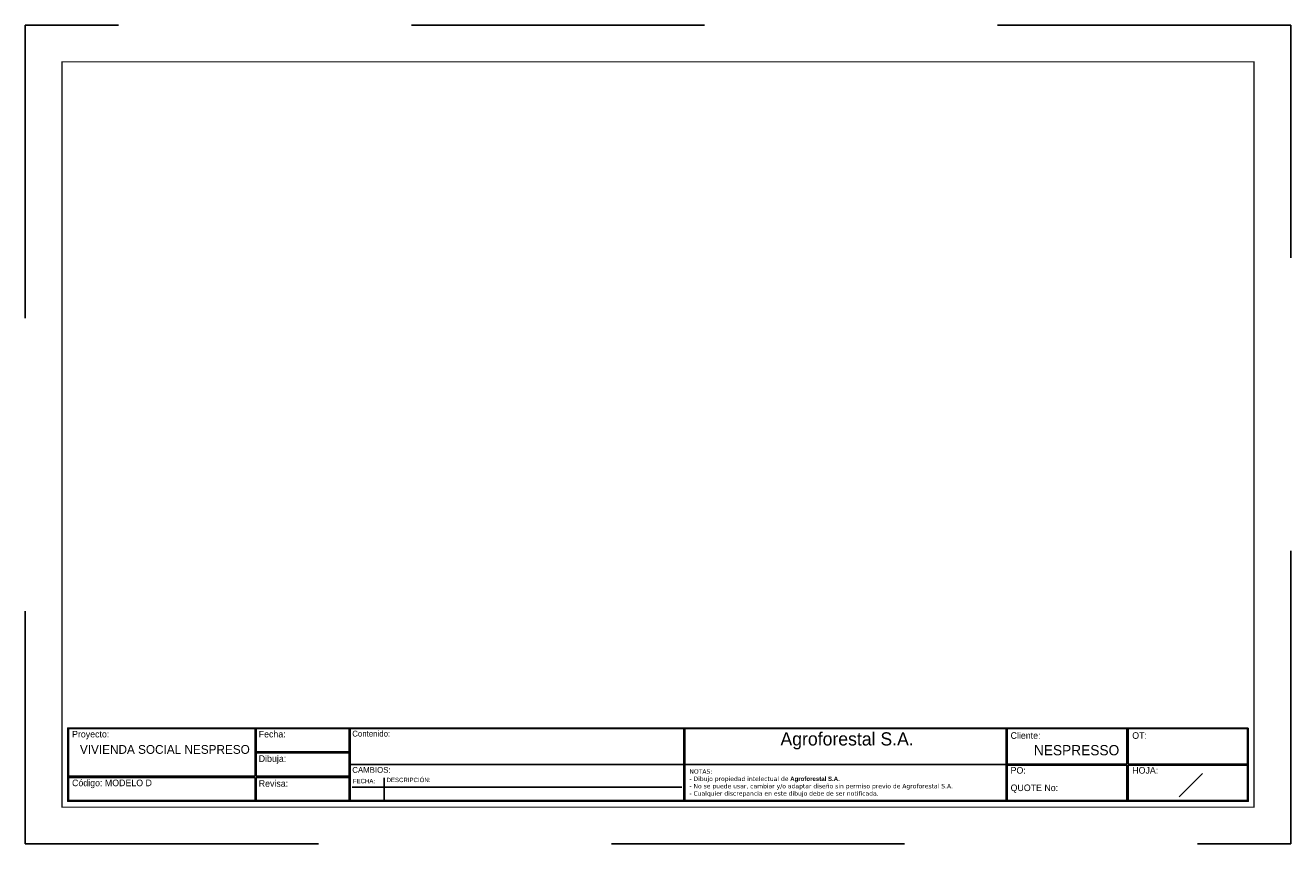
# Model space of a CAD drawing. Header units: metres. Extents: x 0 to 0.432, y 0 to 0.279.
import ezdxf

# ---------------------------------------------------------------- set-up
doc = ezdxf.new("R2010")
doc.units = ezdxf.units.M
doc.linetypes.add('CENTER', pattern=[2, 1.25, -0.25, 0.25, -0.25])
doc.layers.add('Cajetin', color=7, linetype='Continuous')
doc.layers.add('TEXTO', color=2, linetype='Continuous')
doc.styles.add('RÓTULO4', font='romans.shx', dxfattribs={"height": 0.08})
doc.styles.get("Standard").update_dxf_attribs({"font": 'arial.ttf'})

msp = doc.modelspace()

# ---------------------------------------------------------------- linework, layer by layer
at = {"layer": 'Cajetin', "color": 1}
for p, q in [((0.1105, 0.027), (0.2247, 0.027)), ((0.12247, 0.0147), (0.12247, 0.02249)), ((0.22401, 0.01929), (0.11159, 0.01929))]:
    msp.add_line(p, q, dxfattribs=at)
at = {"layer": 'Cajetin', "color": 4}
msp.add_line((0.4017, 0.024), (0.3937, 0.016), dxfattribs=at)
at = {"layer": 'Cajetin', "const_width": 0.0004}
msp.add_lwpolyline([(0.4193, 0.2669), (0.4193, 0.0125), (0.0125, 0.0125), (0.0125, 0.2669), (0.4193, 0.2669), (0.4193, 0.2669)], dxfattribs=at)
at = {"layer": 'Cajetin', "color": 1}
for points in [[(0.4173, 0.0395), (0.0145, 0.0395), (0.0145, 0.0145), (0.4173, 0.0145)], [(0.07843, 0.02303), (0.0147, 0.02303), (0.0147, 0.0393), (0.07843, 0.0393)], [(0.07883, 0.03137), (0.1105, 0.03137), (0.1105, 0.0393), (0.07883, 0.0393)], [(0.1109, 0.0393), (0.2247, 0.0393), (0.2247, 0.0147), (0.1109, 0.0147)], [(0.2251, 0.0393), (0.3347, 0.0393), (0.3347, 0.0147), (0.2251, 0.0147)], [(0.3759, 0.0272), (0.3351, 0.0272), (0.3351, 0.0393), (0.3759, 0.0393)], [(0.3763, 0.0272), (0.4171, 0.0272), (0.4171, 0.0393), (0.3763, 0.0393)], [(0.07883, 0.02303), (0.1105, 0.02303), (0.1105, 0.03097), (0.07883, 0.03097)], [(0.3759, 0.0147), (0.3351, 0.0147), (0.3351, 0.0268), (0.3759, 0.0268)], [(0.3763, 0.0147), (0.4171, 0.0147), (0.4171, 0.0268), (0.3763, 0.0268)], [(0.07843, 0.02263), (0.0147, 0.02263), (0.0147, 0.0147), (0.07843, 0.0147)], [(0.07883, 0.02263), (0.1105, 0.02263), (0.1105, 0.0147), (0.07883, 0.0147)]]:
    msp.add_lwpolyline(points, close=True, dxfattribs=at)
msp.add_lwpolyline([(0.2251, 0.027), (0.3347, 0.027)], dxfattribs=at)
at = {"layer": 'Defpoints', "color": 8, "linetype": 'CENTER', "ltscale": 0.01}
msp.add_lwpolyline([(0, 0), (0.4318, 0), (0.4318, 0.2794), (0, 0.2794), (0, 0)], dxfattribs=at)

# ---------------------------------------------------------------- texts
at = {"layer": 'Cajetin', "char_height": 0.0015, "attachment_point": 1, "style": 'RÓTULO4'}
for s, insert in [('{\\fCentury Gothic|b0|i0|c0|p34;\\C1;FECHA:}', (0.11176, 0.02214)), ('{\\fCentury Gothic|b0|i0|c0|p34;\\C1;DESCRIPCIÓN:}', (0.12328, 0.02252))]:
    msp.add_mtext_dynamic_manual_height_columns(s, width=0.0506082, gutter_width=0.4, heights=[0], dxfattribs=dict(at, insert=insert))
at = {"layer": 'TEXTO', "attachment_point": 1}
for s, insert, char_height, width in [('{\\fCentury Gothic|b0|i0|c0|p34;\\H0.88235x;Proyecto:}', (0.01595, 0.03853), 0.00255, 0.0667382), ('{\\fCentury Gothic|b0|i0|c0|p34;\\H0.88235x;Fecha:}', (0.07965, 0.03853), 0.00255, 0.0667382), ('{\\fCentury Gothic|b0|i0|c0|p34;Contenido:}', (0.11158, 0.03858), 0.002, 0.0667382), ('{\\fCentury Gothic|b0|i0|c0|p34;\\H0.88235x;Cliente:}', (0.33622, 0.03806), 0.00255, 0.0667382), ('{\\fCentury Gothic|b0|i0|c0|p34;\\H0.88235x;OT:}', (0.37773, 0.03806), 0.00255, 0.0667382), ('{\\fCentury Gothic|b0|i0|c0|p34;\\H1.1765x;VIVIENDA SOCIAL NESPRESO}', (0.01864, 0.03368), 0.00255, 0.0579914), ('{\\fCentury Gothic|b0|i0|c0|p34;\\H0.88235x;Dibuja:}', (0.07965, 0.03018), 0.00255, 0.0667382), ('{\\fCentury Gothic|b0|i0|c0|p34;NESPRESSO}', (0.34417, 0.03368), 0.0035, 0.0137166), ('{\\fCentury Gothic|b0|i0|c0|p34;CAMBIOS:}', (0.11158, 0.0262), 0.002, 0.0667382), ('{\\fCentury Gothic|b0|i0|c0|p34;\\H0.88235x;PO:}', (0.33622, 0.02617), 0.00255, 0.0667382), ('{\\fCentury Gothic|b0|i0|c0|p34;\\H0.88235x;HOJA:}', (0.37773, 0.02617), 0.00255, 0.0667382), ('{\\fCentury Gothic|b0|i0|c0|p34;\\H0.88235x;Código: MODELO D}', (0.01595, 0.02188), 0.00255, 0.0667382), ('{\\fCentury Gothic|b0|i0|c0|p34;\\H0.88235x;Revisa:}', (0.07965, 0.02169), 0.00255, 0.0667382), ('{\\fVerdana|b0|i0|c0|p34;NOTAS:\\P- Dibujo propiedad intelectual de\\fDauphin|b0|i0|c0|p18; \\fDauphin|b1|i0|c0|p18;Agroforestal S.A.\\fDauphin|b0|i0|c0|p18;\\P\\pt0.0765;\\fVerdana|b0|i0|c0|p34;- No se puede usar, cambiar y/o adaptar diseño sin permiso previo de Agroforestal S.A.\\P\\ptz;- Cualquier discrepancia en este dibujo debe de ser notificada.}', (0.22662, 0.02541), 0.0015, 0.1064011), ('{\\fCentury Gothic|b0|i0|c0|p34;\\H0.88235x;QUOTE No:}', (0.33622, 0.02021), 0.00255, 0.0667382)]:
    msp.add_mtext(s, dxfattribs=dict(at, insert=insert, char_height=char_height, width=width))
at = {"layer": 'TEXTO', "insert": (0.22534, 0.03803), "char_height": 0.0045, "attachment_point": 1}
msp.add_mtext_dynamic_manual_height_columns('\\pi0.032345;{\\fDauphin|b0|i0|c0|p18;Agroforestal S.A.}', width=0.1097595, gutter_width=12.5, heights=[0], dxfattribs=at)

doc.saveas('drawing.dxf')
